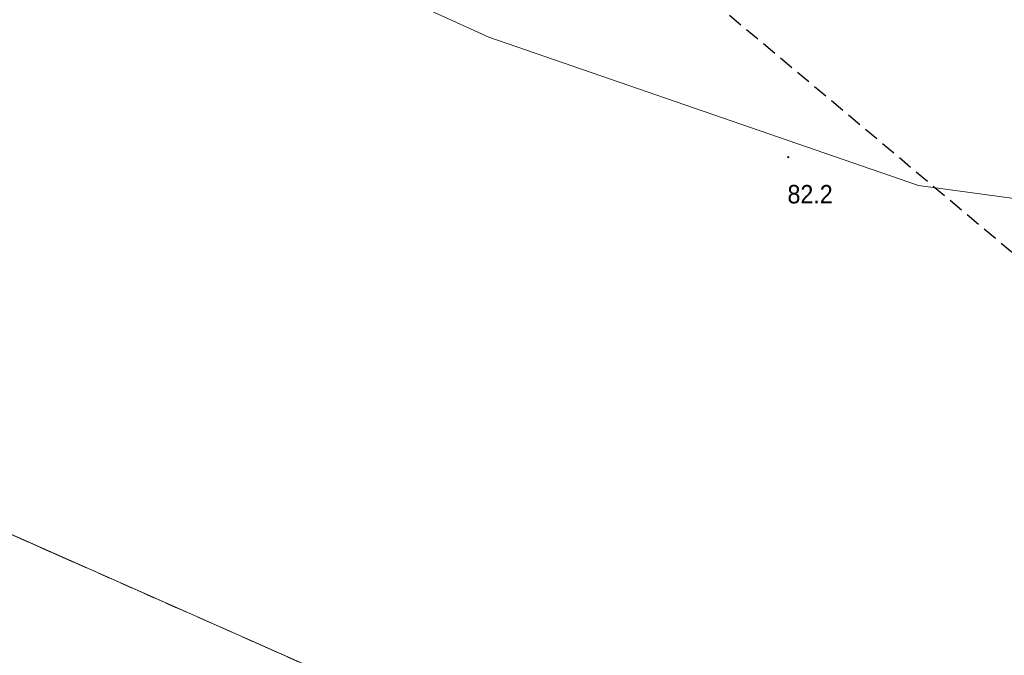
# Model space of a CAD drawing. Header units: metres. Extents: x 6540907 to 6541833, y 5893434 to 5894895.
# Tile 199 of 256: x 6541566 to 6541606, y 5894142 to 5894168. Entities that reach past the tile are written whole.
import ezdxf

# ---------------------------------------------------------------- set-up
doc = ezdxf.new("R2010")
doc.units = ezdxf.units.M
doc.header["$MEASUREMENT"] = 0
for name, pattern in [('2', [0.9, 0.6, -0.3]), ('219-500', [0, 0]), ('egug-500', [1, 0.5, -0.5])]:
    doc.linetypes.add(name, pattern=pattern)
doc.layers.get('0').update_dxf_attribs({"color": 2, "linetype": 'CONTINUOUS', "lineweight": 5})
for name, color, linetype, lineweight in [('218-kontur użytku gruntowego', 251, 'CONTINUOUS', 9), ('219-działka ewidencyjna', 152, 'CONTINUOUS', 18), ('pikieta naturalna', 251, 'CONTINUOUS', 9), ('pikieta naturalna-Atr2', 251, 'CONTINUOUS', 9), ('woda stojąca', 251, 'CONTINUOUS', 9), ('Zakres', 252, 'CONTINUOUS', 15)]:
    doc.layers.add(name, color=color, linetype=linetype, lineweight=lineweight)
doc.styles.get("Standard").update_dxf_attribs({"font": 'Arial', "width": 0.75})

# ---------------------------------------------------------------- blocks, each defined once
blk = doc.blocks.new('PW01')
at = {"linetype": 'Continuous', "lineweight": 13}
h = blk.add_hatch(color=0, dxfattribs=at)
edge = h.paths.add_edge_path()
edge.add_arc((0, 0), 0.045, 0, 360)

msp = doc.modelspace()

# ---------------------------------------------------------------- linework, layer by layer
at = {"layer": '218-kontur użytku gruntowego', "linetype": 'egug-500', "lineweight": 18, "flags": 128}
for points in [[(6541669.76, 5894101.248), (6541528.91, 5894163.708)], [(6541528.91, 5894163.708), (6541669.76, 5894101.248)]]:
    msp.add_lwpolyline(points, dxfattribs=at)
at = {"layer": '219-działka ewidencyjna', "linetype": '219-500', "lineweight": 18, "flags": 128}
msp.add_lwpolyline([(6541669.76, 5894101.248), (6541528.91, 5894163.708)], dxfattribs=at)
at = {"layer": 'woda stojąca', "linetype": 'Continuous', "lineweight": 18, "flags": 128}
msp.add_lwpolyline([(6541367.34, 5894279.258), (6541389.88, 5894276.588), (6541402.75, 5894273.998), (6541409.99, 5894272.718), (6541446.46, 5894245.798), (6541481.8, 5894212.568), (6541502.15, 5894198.468), (6541553.78, 5894181.838), (6541585.51, 5894167.408), (6541602.96, 5894161.388), (6541638.54, 5894156.538), (6541655.67, 5894151.408), (6541664.14, 5894128.558), (6541679.96, 5894085.878), (6541682.61, 5894081.719)], dxfattribs=at)
at = {"layer": 'Zakres', "linetype": '2', "lineweight": 25, "flags": 128}
msp.add_lwpolyline([(6541682.61, 5894095.007), (6541557.28, 5894200.188), (6541380.44, 5894273.688), (6541307.38, 5894262.598), (6541211.66, 5894300.638), (6541170.76, 5894305.568), (6541137.92, 5894291.268), (6541058.11, 5894283.298), (6540997.5, 5894230.068), (6540930.81, 5894138.998)], dxfattribs=at)

# ---------------------------------------------------------------- block references
at = {"layer": 'pikieta naturalna', "linetype": 'Continuous', "lineweight": 13}
msp.add_blockref('PW01', (6541597.67, 5894162.538), dxfattribs=at)

# ---------------------------------------------------------------- texts
at = {"layer": 'pikieta naturalna-Atr2', "width": 0.9}
msp.add_text('82.2', height=0.75, dxfattribs=at).set_placement((6541597.64, 5894160.658))

doc.saveas('drawing.dxf')
